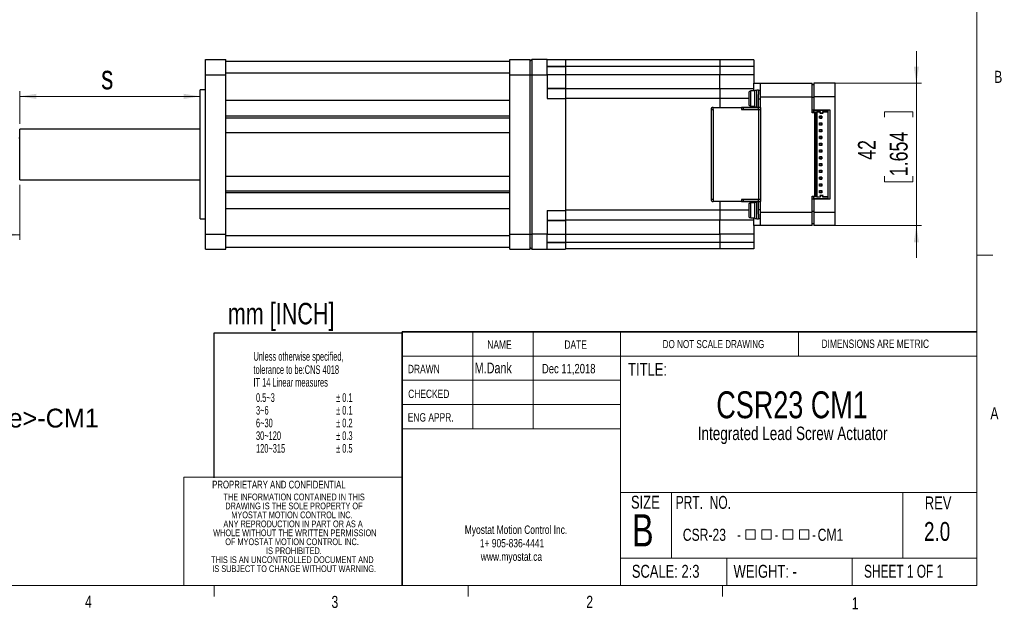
# Model space of a CAD drawing. Header units: millimetres. Extents: x 11 to 421, y 5 to 275.
# Tile 7 of 10: x 228 to 421, y 5 to 121. Entities that reach past the tile are written whole.
import ezdxf

# ---------------------------------------------------------------- set-up
doc = ezdxf.new("R2010")
doc.units = ezdxf.units.MM
doc.layers.add('FORMAT', color=7, linetype='Continuous')
doc.styles.add('SLDTEXTSTYLE0', font='TXT', dxfattribs={"width": 0.75})
doc.styles.add('SLDTEXTSTYLE1', font='TXT', dxfattribs={"width": 0.694444})
doc.styles.add('SLDTEXTSTYLE2', font='TXT', dxfattribs={"width": 0.6875})
doc.styles.add('SLDTEXTSTYLE3', font='TXT', dxfattribs={"width": 0.592105})
doc.styles.add('SLDTEXTSTYLE4', font='TXT', dxfattribs={"width": 0.663})
doc.dimstyles.new('SLDDIMSTYLE2', dxfattribs={"dimtxt": 3.5, "dimasz": 3.302, "dimexe": 0, "dimexo": 0.0625, "dimgap": 0.875, "dimtad": 1, "dimdec": 3, "dimlfac": 1.5, "dimrnd": 1e-09, "dimzin": 12, "dimdsep": 46, "dimtxsty": 'SLDTEXTSTYLE0', "dimsah": 1, "dimcen": 0.09, "dimadec": 0, "dimazin": 3, "dimtfac": 1, "dimtdec": 3, "dimtofl": 0, "dimtmove": 0, "dimatfit": 3, "dimfxl": 1, "dimfrac": 2, "dimtolj": 1, "dimtzin": 12, "dimarcsym": 0})
doc.dimstyles.new('SLDDIMSTYLE4', dxfattribs={"dimtxt": 3.5, "dimasz": 3.302, "dimexe": 0, "dimexo": 0.0625, "dimgap": 0.875, "dimtad": 1, "dimdec": 3, "dimlfac": 1.5, "dimrnd": 1e-09, "dimzin": 12, "dimdsep": 46, "dimtxsty": 'SLDTEXTSTYLE0', "dimsah": 1, "dimcen": 0.09, "dimadec": 0, "dimazin": 3, "dimtfac": 1, "dimtdec": 3, "dimtmove": 0, "dimatfit": 0, "dimfxl": 1, "dimfrac": 2, "dimtolj": 1, "dimtzin": 12, "dimarcsym": 0})
doc.dimstyles.new('SLDDIMSTYLE9', dxfattribs={"dimtxt": 4.7625, "dimasz": 3.302, "dimexe": 0, "dimexo": 0.0625, "dimgap": 1.190625, "dimtad": 1, "dimdec": 3, "dimlfac": 1.5, "dimrnd": 1e-09, "dimzin": 12, "dimdsep": 46, "dimtxsty": 'SLDTEXTSTYLE0', "dimsah": 1, "dimcen": 0.09, "dimadec": 0, "dimazin": 3, "dimtfac": 1, "dimtdec": 3, "dimtofl": 0, "dimtmove": 0, "dimatfit": 3, "dimfxl": 1, "dimfrac": 2, "dimtolj": 1, "dimtzin": 12, "dimarcsym": 0})

# ---------------------------------------------------------------- blocks, each defined once
blk = doc.blocks.new('SW_NOTE_3')
at = {"color": 0, "linetype": 'Continuous', "lineweight": 0, "attachment_point": 1, "style": 'SLDTEXTSTYLE0'}
for s, insert, char_height in [('\\LNaming Convention:', (0, 4.77), 3.7042), ('CSR-', (0, -5.1), 3.704), ('ex.', (0, -14.98), 3.704), ('CSR-23-1.2-50.8-CM1', (0, -19.92), 3.7042), ('CSR-23-4.86-25.4-CM1', (0, -24.86), 3.7042)]:
    blk.add_mtext(s, dxfattribs=dict(at, insert=insert, char_height=char_height))
at = {"color": 0, "linetype": 'Continuous', "lineweight": 0, "char_height": 3.7042, "attachment_point": 1}
for s, insert in [('<Size>-<Lead>', (11.17, -5.1)), ('-<Stroke>-CM1', (56.95, -5.1))]:
    blk.add_mtext(s, dxfattribs=dict(at, insert=insert))
blk = doc.blocks.new('SW_NOTE_5')
at = {"color": 0, "linetype": 'Continuous', "lineweight": 0, "char_height": 1.651, "attachment_point": 2, "style": 'SLDTEXTSTYLE0'}
for s, insert in [('Myostat Motion Control Inc.', (15.3, 2.13)), ('1+ 905-836-4441', (14.52, -0.52)), ('www.myostat.ca', (14.4, -3.17))]:
    blk.add_mtext(s, dxfattribs=dict(at, insert=insert))
blk = doc.blocks.new('SW_NOTE_6')
at = {"color": 0, "linetype": 'Continuous', "lineweight": 0, "char_height": 1.3229, "attachment_point": 2, "style": 'SLDTEXTSTYLE0'}
for s, insert in [('THE INFORMATION CONTAINED IN THIS', (15.94, 1.71)), ('DRAWING IS THE SOLE PROPERTY OF', (15.9, -0.06)), ('MYOSTAT MOTION CONTROL INC.', (15.51, -1.82)), ('ANY REPRODUCTION IN PART OR AS A', (15.73, -3.59)), ('WHOLE WITHOUT THE WRITTEN PERMISSION', (16.08, -5.35)), ('OF MYOSTAT MOTION CONTROL INC.', (15.53, -7.11)), ('IS PROHIBITED.', (15.9, -8.88)), ('THIS IS AN UNCONTROLLED DOCUMENT AND', (15.59, -10.64)), ('IS SUBJECT TO CHANGE WITHOUT WARNING.', (15.95, -12.41))]:
    blk.add_mtext(s, dxfattribs=dict(at, insert=insert))
blk = doc.blocks.new('SW_NOTE_7')
at = {"color": 0, "linetype": 'Continuous', "lineweight": 0, "attachment_point": 2, "style": 'SLDTEXTSTYLE0'}
for s, insert, char_height in [('CSR23 CM1', (19.18, 6.82), 5.292), ('Integrated Lead Screw Actuator', (19.3, -0.12), 2.6458)]:
    blk.add_mtext(s, dxfattribs=dict(at, insert=insert, char_height=char_height))
blk = doc.blocks.new('SW_SYMBOL_MOD_BOX')
at = {"color": 0, "linetype": 'Continuous', "lineweight": 0}
for p, q in [((200, 200), (200, 800)), ((200, 800), (800, 800)), ((800, 800), (800, 200)), ((200, 200), (800, 200))]:
    blk.add_line(p, q, dxfattribs=at)
blk = doc.blocks.new('SW_NOTE_8')
at = {"color": 0, "linetype": 'Continuous', "lineweight": 0, "xscale": 0.003122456, "yscale": 0.003122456, "zscale": 0.003122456}
for p in [(11.75, 0.38), (14.91, 0.38), (19.14, 0.38), (22.31, 0.38)]:
    blk.add_blockref('SW_SYMBOL_MOD_BOX', p, dxfattribs=at)
at = {"color": 0, "linetype": 'Continuous', "lineweight": 0, "attachment_point": 1}
for s, insert, char_height, style in [('CSR-23', (0, 3.07), 2.381, 'SLDTEXTSTYLE0'), ('CM1', (26.53, 3.07), 2.381, 'SLDTEXTSTYLE0'), ('-', (10.69, 3.08), 2.38, 'SLDTEXTSTYLE4'), ('-', (18.08, 3.08), 2.38, 'SLDTEXTSTYLE4'), ('-', (25.47, 3.08), 2.38, 'SLDTEXTSTYLE4')]:
    blk.add_mtext(s, dxfattribs=dict(at, insert=insert, char_height=char_height, style=style))
blk = doc.blocks.new('_D_16')
at = {"color": 7, "linetype": 'Continuous', "lineweight": 18}
for p, q in [((227.68, 100.77), (227.68, 107.2)), ((263.22, 106.2), (227.68, 106.2))]:
    blk.add_line(p, q, dxfattribs=at)
for points in [[(227.68, 106.2), (230.99, 105.69), (230.99, 106.71)], [(263.22, 106.2), (259.92, 106.71), (259.92, 105.69)]]:
    blk.add_solid(points, dxfattribs=at)
at = {"color": 7, "linetype": 'Continuous', "lineweight": 18, "insert": (243.72, 112.34), "char_height": 4.76, "attachment_point": 1, "style": 'SLDTEXTSTYLE0'}
blk.add_mtext('s', dxfattribs=at)
blk = doc.blocks.new('_D_17')
at = {"color": 7, "linetype": 'Continuous', "lineweight": 18}
for p, q in [((219.68, 91.26), (219.68, 77.97)), ((227.68, 88.77), (227.68, 77.97)), ((203.56, 85.24), (202.49, 85.24)), ((202.49, 85.24), (202.49, 79.68)), ((215.19, 85.24), (216.26, 85.24)), ((216.26, 85.24), (216.26, 79.68)), ((202.49, 79.68), (203.56, 79.68)), ((216.26, 79.68), (215.19, 79.68)), ((219.68, 78.97), (200.13, 78.97)), ((227.68, 78.97), (219.68, 78.97))]:
    blk.add_line(p, q, dxfattribs=at)
for points in [[(219.68, 78.97), (222.99, 78.47), (222.99, 79.48)], [(227.68, 78.97), (224.38, 79.48), (224.38, 78.47)]]:
    blk.add_solid(points, dxfattribs=at)
at = {"color": 7, "linetype": 'Continuous', "lineweight": 18, "char_height": 3.5, "attachment_point": 1, "style": 'SLDTEXTSTYLE0'}
for s, insert in [('12', (206.79, 90.46)), ('0.472', (203.56, 84.2))]:
    blk.add_mtext(s, dxfattribs=dict(at, insert=insert))
blk = doc.blocks.new('_D_18')
at = {"color": 7, "linetype": 'Continuous', "lineweight": 18}
for p, q in [((404.08, 108.77), (404.08, 115.12)), ((384.55, 108.77), (405.08, 108.77)), ((404.08, 108.77), (404.08, 80.77)), ((397.82, 102.11), (397.82, 103.17)), ((397.82, 103.17), (403.37, 103.17)), ((403.37, 103.17), (403.37, 102.11)), ((397.82, 90.47), (397.82, 89.4)), ((397.82, 89.4), (403.37, 89.4)), ((403.37, 89.4), (403.37, 90.47)), ((384.55, 80.77), (405.08, 80.77)), ((404.08, 80.77), (404.08, 74.42))]:
    blk.add_line(p, q, dxfattribs=at)
for points in [[(404.08, 108.77), (404.59, 112.07), (403.58, 112.07)], [(404.08, 80.77), (403.58, 77.47), (404.59, 77.47)]]:
    blk.add_solid(points, dxfattribs=at)
at = {"color": 7, "linetype": 'Continuous', "lineweight": 18, "char_height": 3.5, "attachment_point": 1, "rotation": 90, "style": 'SLDTEXTSTYLE0'}
for s, insert in [('1.654', (398.86, 90.47)), ('42', (392.59, 93.7))]:
    blk.add_mtext(s, dxfattribs=dict(at, insert=insert))

msp = doc.modelspace()

# ---------------------------------------------------------------- linework, layer by layer
at = {"color": 7, "linetype": 'Continuous', "lineweight": 18}
for p, q in [((415.95679, 9.95866), (415.95679, 270.30866)), ((415.95679, 74.93742), (419.13179, 74.93742)), ((316.81687, 59.8531), (316.81687, 40.8031)), ((328.71746, 59.8531), (328.71746, 40.8031)), ((345.8853, 59.8531), (345.8853, 9.95866)), ((380.92105, 55.0906), (380.92105, 59.8531)), ((302.91938, 55.0906), (415.95679, 55.0906)), ((302.91938, 50.3281), (345.8853, 50.3281)), ((302.91938, 45.5656), (345.8853, 45.5656)), ((345.8853, 40.8031), (302.91938, 40.8031)), ((259.95346, 31.2781), (259.95346, 9.95866)), ((302.91938, 31.2781), (259.95346, 31.2781)), ((345.8853, 28.24318), (415.95679, 28.24318)), ((355.93214, 28.24318), (355.93214, 15.36596)), ((401.42963, 28.24318), (401.42963, 15.36596)), ((345.8853, 15.36596), (415.95679, 15.36596)), ((366.79297, 15.36596), (366.79297, 9.95866)), ((391.47954, 15.36596), (391.47954, 9.95866)), ((415.95679, 9.95866), (15.90679, 9.95866)), ((265.93169, 9.95866), (265.93169, 7.80476)), ((315.93794, 9.95866), (315.93794, 7.80476)), ((365.94419, 9.95866), (365.94419, 7.80476))]:
    msp.add_line(p, q, dxfattribs=at)
at = {"color": 7, "linetype": 'Continuous', "lineweight": 25}
for p, q in [((264.21795, 113.43901), (268.21795, 113.43901)), ((264.21795, 110.43901), (264.21795, 113.43901)), ((268.21795, 110.43901), (268.21795, 113.43901)), ((268.21795, 113.10567), (324.08462, 113.10567)), ((324.08462, 113.43901), (328.08462, 113.43901)), ((324.08462, 110.43901), (324.08462, 113.43901)), ((328.08462, 110.43901), (328.08462, 113.43901)), ((328.08462, 113.10567), (328.41795, 113.43901)), ((328.41795, 113.43901), (328.41795, 110.43901)), ((331.41795, 113.43901), (328.41795, 113.43901)), ((331.41795, 110.43901), (331.41795, 113.43901)), ((331.41795, 113.43901), (335.05128, 113.43901)), ((335.05128, 113.43891), (335.05128, 112.10587)), ((365.41795, 113.37234), (335.05128, 113.37234)), ((365.41795, 113.37234), (365.41795, 112.07231)), ((372.08462, 113.37234), (365.41795, 113.37234)), ((372.08462, 113.37234), (372.08462, 112.07231)), ((264.21795, 110.43901), (268.21795, 110.43901)), ((264.21795, 79.10567), (264.21795, 110.43901)), ((324.08462, 110.75273), (268.21795, 110.75273)), ((268.21795, 79.10567), (268.21795, 110.43901)), ((324.08462, 110.43901), (328.08462, 110.43901)), ((324.08462, 79.10567), (324.08462, 110.43901)), ((328.08462, 110.43901), (328.41795, 110.43901)), ((328.08462, 79.10567), (328.08462, 110.43901)), ((328.41795, 110.43901), (328.41795, 79.10567)), ((328.41795, 110.43901), (331.41795, 110.43901)), ((335.05128, 112.10587), (331.41795, 112.10587)), ((331.41795, 112.10534), (335.05128, 112.10534)), ((331.41795, 110.43901), (331.41795, 105.77234)), ((335.05128, 110.43901), (331.41795, 110.43901)), ((335.05128, 112.10587), (335.05128, 112.10534)), ((335.05128, 112.10534), (335.05128, 110.43901)), ((365.41795, 112.07231), (335.05128, 112.07231)), ((335.05128, 110.43901), (335.05128, 107.77234)), ((365.41795, 110.43901), (335.05128, 110.43901)), ((365.41795, 112.07231), (365.41795, 110.43901)), ((372.08462, 112.07231), (365.41795, 112.07231)), ((365.41795, 107.70567), (365.41795, 110.43901)), ((372.08462, 110.43901), (365.41795, 110.43901)), ((372.08462, 112.07231), (372.08462, 110.43901)), ((372.08462, 110.43901), (372.08462, 108.77234)), ((372.08462, 107.27234), (372.08462, 108.77234)), ((372.08462, 108.77234), (373.41795, 108.77234)), ((373.41795, 108.77234), (383.55128, 108.77234)), ((373.41795, 106.10567), (373.41795, 108.77234)), ((383.55128, 106.10567), (383.55128, 108.77234)), ((388.08462, 108.77234), (383.88462, 108.77234)), ((383.88462, 108.77234), (383.88462, 106.10567)), ((388.08462, 106.10567), (388.08462, 108.77234)), ((264.21795, 107.47234), (263.21795, 107.47234)), ((263.21795, 82.07234), (263.21795, 107.47234)), ((335.05128, 107.77234), (331.41795, 107.77234)), ((331.41795, 107.77207), (335.05128, 107.77207)), ((335.05128, 107.77234), (335.05128, 107.77207)), ((335.05128, 107.77207), (335.05128, 105.7725)), ((365.41795, 107.70567), (335.05128, 107.70567)), ((365.41795, 107.70567), (365.41795, 105.75414)), ((372.08462, 107.70567), (365.41795, 107.70567)), ((372.28462, 107.27234), (371.48462, 107.27234)), ((371.48462, 104.27234), (371.48462, 107.27234)), ((372.28462, 104.13901), (372.28462, 107.40567)), ((372.28462, 107.40567), (372.68462, 107.40567)), ((373.01795, 107.43901), (372.68462, 107.43901)), ((372.68462, 104.10567), (372.68462, 107.43901)), ((373.01795, 107.43901), (373.01795, 106.55567)), ((373.41795, 107.37234), (373.01795, 107.37234)), ((373.01795, 105.63901), (373.01795, 106.55567)), ((383.88462, 108.43901), (383.55128, 108.43901)), ((268.21795, 105.45952), (324.08462, 105.45952)), ((331.41795, 105.77234), (335.05128, 105.77234)), ((335.05128, 105.77216), (335.05128, 83.77252)), ((365.41795, 105.75414), (335.05128, 105.75414)), ((365.41795, 105.75414), (365.41795, 104.03901)), ((371.15128, 105.75414), (365.41795, 105.75414)), ((373.41795, 105.63901), (373.01795, 105.63901)), ((373.01795, 104.03901), (373.01795, 105.63901)), ((373.41795, 104.03901), (373.41795, 106.10567)), ((373.41795, 106.10567), (383.55128, 106.10567)), ((383.55128, 102.97234), (383.55128, 106.10567)), ((383.88462, 105.9676), (383.55128, 105.9676)), ((388.08462, 106.10567), (383.88462, 106.10567)), ((383.88462, 106.10567), (383.88462, 103.57234)), ((388.08462, 83.43901), (388.08462, 106.10567)), ((363.68462, 103.63901), (363.68462, 103.63234)), ((363.68462, 103.63234), (363.68462, 85.91234)), ((363.68462, 103.63234), (364.08462, 103.63234)), ((364.09128, 104.03901), (364.08462, 104.03901)), ((364.08462, 103.63901), (364.08462, 103.63234)), ((364.09128, 103.63901), (364.08462, 103.63901)), ((364.08462, 103.63234), (364.08462, 85.91234)), ((364.09128, 103.63234), (364.08462, 103.63234)), ((364.09128, 103.63234), (364.09128, 104.03901)), ((364.09128, 104.03901), (369.68462, 104.03901)), ((369.68462, 104.03901), (369.68462, 103.63234)), ((370.08462, 104.03901), (369.68462, 104.03901)), ((370.08462, 103.63901), (369.68462, 103.63901)), ((369.68462, 103.63234), (373.02462, 103.63234)), ((370.08462, 103.63901), (370.08462, 104.03901)), ((373.01795, 104.03901), (370.08462, 104.03901)), ((373.01795, 103.63901), (370.08462, 103.63901)), ((371.48462, 104.27234), (372.28462, 104.27234)), ((372.08462, 104.27234), (372.08462, 104.03901)), ((372.08462, 103.63901), (372.08462, 103.63234)), ((372.28462, 104.13901), (372.68462, 104.13901)), ((372.68462, 104.10567), (373.01795, 104.10567)), ((373.01795, 103.63901), (373.01795, 104.03901)), ((373.42462, 104.03901), (373.01795, 104.03901)), ((373.42462, 103.63901), (373.01795, 103.63901)), ((373.02462, 103.63234), (373.02462, 85.91234)), ((373.02462, 103.63234), (373.42462, 103.63234)), ((373.41795, 103.63234), (373.41795, 103.63901)), ((373.42462, 104.03901), (373.42462, 103.63901)), ((373.42462, 103.63234), (373.42462, 85.91234)), ((383.55128, 103.57234), (383.88462, 103.57234)), ((383.55128, 103.13902), (383.88462, 103.13902)), ((384.08462, 102.97234), (383.55128, 102.97234)), ((383.88462, 103.57234), (387.08462, 103.57234)), ((383.88462, 103.43901), (383.88462, 103.57234)), ((383.88462, 103.13901), (383.88462, 103.43901)), ((386.68462, 103.43901), (383.88462, 103.43901)), ((383.88462, 103.13901), (384.21795, 103.13901)), ((383.88462, 103.03048), (383.88462, 103.13901)), ((383.88462, 102.97234), (383.88462, 103.03048)), ((384.08462, 86.57234), (384.08462, 102.97234)), ((384.08462, 102.87234), (384.21795, 102.87234)), ((384.21795, 103.13901), (384.21795, 86.40567)), ((384.51795, 103.20567), (385.17128, 103.20567)), ((384.51795, 86.33901), (384.51795, 103.20567)), ((384.51795, 103.20567), (384.58462, 103.13901)), ((384.58462, 86.40567), (384.58462, 103.13901)), ((384.58462, 103.13901), (385.17128, 103.13901)), ((385.13128, 102.93901), (385.06462, 102.87234)), ((385.06462, 102.87234), (385.75795, 102.87234)), ((385.17128, 102.97901), (385.13128, 102.93901)), ((385.13128, 102.93901), (385.69128, 102.93901)), ((385.17128, 103.20567), (385.17128, 102.97901)), ((385.65128, 102.97901), (385.65128, 103.20567)), ((385.65128, 103.20567), (386.68462, 103.20567)), ((385.65128, 103.13901), (386.68462, 103.13901)), ((385.69128, 102.93901), (385.65128, 102.97901)), ((385.75795, 102.87234), (385.69128, 102.93901)), ((386.68462, 103.43901), (386.68462, 103.20567)), ((386.68462, 103.13901), (386.68462, 103.20567)), ((386.68462, 103.13901), (386.68462, 86.40567)), ((387.08462, 103.57234), (387.08462, 85.97234)), ((324.08462, 102.27362), (268.21795, 102.27362)), ((324.08462, 101.93901), (268.21795, 101.93901)), ((384.08462, 102.52234), (384.21795, 102.52234)), ((384.08462, 101.60567), (384.21795, 101.60567)), ((384.21795, 100.93901), (384.08462, 100.93901)), ((385.03462, 102.32234), (385.46795, 102.32234)), ((385.03462, 101.88901), (385.03462, 102.32234)), ((385.08462, 102.27234), (385.03462, 102.32234)), ((385.08462, 101.93901), (385.03462, 101.88901)), ((385.46795, 101.88901), (385.03462, 101.88901)), ((385.03462, 100.98901), (385.46795, 100.98901)), ((385.03462, 100.55567), (385.03462, 100.98901)), ((385.08462, 100.93901), (385.03462, 100.98901)), ((385.08462, 101.93901), (385.08462, 102.27234)), ((385.41795, 102.27234), (385.08462, 102.27234)), ((385.08462, 101.93901), (385.41795, 101.93901)), ((385.08462, 100.60567), (385.08462, 100.93901)), ((385.41795, 100.93901), (385.08462, 100.93901)), ((385.46795, 102.32234), (385.41795, 102.27234)), ((385.41795, 101.93901), (385.41795, 102.27234)), ((385.41795, 101.93901), (385.46795, 101.88901)), ((385.46795, 100.98901), (385.41795, 100.93901)), ((385.41795, 100.60567), (385.41795, 100.93901)), ((385.46795, 102.32234), (385.46795, 101.88901)), ((385.46795, 100.98901), (385.46795, 100.55567)), ((263.21795, 99.77234), (227.68462, 99.77234)), ((227.68462, 89.77234), (227.68462, 99.77234)), ((268.21795, 99.10567), (324.08462, 99.10567)), ((384.21795, 100.60567), (384.08462, 100.60567)), ((384.21795, 100.35567), (384.08462, 100.35567)), ((384.21795, 99.85567), (384.08462, 99.85567)), ((384.21795, 99.60567), (384.08462, 99.60567)), ((384.08462, 99.27234), (384.21795, 99.27234)), ((384.21795, 99.02234), (384.08462, 99.02234)), ((385.08462, 100.60567), (385.03462, 100.55567)), ((385.46795, 100.55567), (385.03462, 100.55567)), ((385.03462, 99.65567), (385.46795, 99.65567)), ((385.03462, 99.22234), (385.03462, 99.65567)), ((385.08462, 99.60567), (385.03462, 99.65567)), ((385.08462, 99.27234), (385.03462, 99.22234)), ((385.46795, 99.22234), (385.03462, 99.22234)), ((385.08462, 100.60567), (385.41795, 100.60567)), ((385.08462, 99.27234), (385.08462, 99.60567)), ((385.41795, 99.60567), (385.08462, 99.60567)), ((385.08462, 99.27234), (385.41795, 99.27234)), ((385.41795, 100.60567), (385.46795, 100.55567)), ((385.46795, 99.65567), (385.41795, 99.60567)), ((385.41795, 99.27234), (385.41795, 99.60567)), ((385.41795, 99.27234), (385.46795, 99.22234)), ((385.46795, 99.65567), (385.46795, 99.22234)), ((227.68759, 97.89708), (227.57203, 98.09641)), ((384.21795, 98.52234), (384.08462, 98.52234)), ((384.21795, 98.27234), (384.08462, 98.27234)), ((384.08462, 97.93901), (384.21795, 97.93901)), ((384.21795, 97.68901), (384.08462, 97.68901)), ((384.21795, 97.18901), (384.08462, 97.18901)), ((384.21795, 96.93901), (384.08462, 96.93901)), ((385.03462, 98.32234), (385.46795, 98.32234)), ((385.03462, 97.88901), (385.03462, 98.32234)), ((385.08462, 98.27234), (385.03462, 98.32234)), ((385.08462, 97.93901), (385.03462, 97.88901)), ((385.46795, 97.88901), (385.03462, 97.88901)), ((385.03462, 96.98901), (385.46795, 96.98901)), ((385.03462, 96.55567), (385.03462, 96.98901)), ((385.08462, 96.93901), (385.03462, 96.98901)), ((385.08462, 97.93901), (385.08462, 98.27234)), ((385.41795, 98.27234), (385.08462, 98.27234)), ((385.08462, 97.93901), (385.41795, 97.93901)), ((385.08462, 96.60567), (385.08462, 96.93901)), ((385.41795, 96.93901), (385.08462, 96.93901)), ((385.46795, 98.32234), (385.41795, 98.27234)), ((385.41795, 97.93901), (385.41795, 98.27234)), ((385.41795, 97.93901), (385.46795, 97.88901)), ((385.46795, 96.98901), (385.41795, 96.93901)), ((385.41795, 96.60567), (385.41795, 96.93901)), ((385.46795, 98.32234), (385.46795, 97.88901)), ((385.46795, 96.98901), (385.46795, 96.55567)), ((384.21795, 96.60567), (384.08462, 96.60567)), ((384.21795, 96.35567), (384.08462, 96.35567)), ((384.21795, 95.85567), (384.08462, 95.85567)), ((384.21795, 95.60567), (384.08462, 95.60567)), ((384.21795, 95.27234), (384.08462, 95.27234)), ((384.21795, 95.02234), (384.08462, 95.02234)), ((385.08462, 96.60567), (385.03462, 96.55567)), ((385.46795, 96.55567), (385.03462, 96.55567)), ((385.03462, 95.65567), (385.46795, 95.65567)), ((385.03462, 95.22234), (385.03462, 95.65567)), ((385.08462, 95.60567), (385.03462, 95.65567)), ((385.08462, 95.27234), (385.03462, 95.22234)), ((385.46795, 95.22234), (385.03462, 95.22234)), ((385.08462, 96.60567), (385.41795, 96.60567)), ((385.41795, 95.60567), (385.08462, 95.60567)), ((385.08462, 95.27234), (385.08462, 95.60567)), ((385.08462, 95.27234), (385.41795, 95.27234)), ((385.41795, 96.60567), (385.46795, 96.55567)), ((385.46795, 95.65567), (385.41795, 95.60567)), ((385.41795, 95.27234), (385.41795, 95.60567)), ((385.41795, 95.27234), (385.46795, 95.22234)), ((385.46795, 95.65567), (385.46795, 95.22234)), ((384.21795, 94.52234), (384.08462, 94.52234)), ((384.21795, 94.27234), (384.08462, 94.27234)), ((384.08462, 93.93901), (384.21795, 93.93901)), ((384.21795, 93.68901), (384.08462, 93.68901)), ((384.21795, 93.18901), (384.08462, 93.18901)), ((385.03462, 94.32234), (385.46795, 94.32234)), ((385.03462, 93.88901), (385.03462, 94.32234)), ((385.08462, 94.27234), (385.03462, 94.32234)), ((385.08462, 93.93901), (385.03462, 93.88901)), ((385.46795, 93.88901), (385.03462, 93.88901)), ((385.03462, 92.98901), (385.46795, 92.98901)), ((385.03462, 92.55567), (385.03462, 92.98901)), ((385.08462, 92.93901), (385.03462, 92.98901)), ((385.41795, 94.27234), (385.08462, 94.27234)), ((385.08462, 93.93901), (385.08462, 94.27234)), ((385.08462, 93.93901), (385.41795, 93.93901)), ((385.46795, 94.32234), (385.41795, 94.27234)), ((385.41795, 93.93901), (385.41795, 94.27234)), ((385.41795, 93.93901), (385.46795, 93.88901)), ((385.46795, 92.98901), (385.41795, 92.93901)), ((385.46795, 94.32234), (385.46795, 93.88901)), ((385.46795, 92.98901), (385.46795, 92.55567)), ((384.21795, 92.93901), (384.08462, 92.93901)), ((384.21795, 92.60567), (384.08462, 92.60567)), ((384.21795, 92.35567), (384.08462, 92.35567)), ((384.21795, 91.85567), (384.08462, 91.85567)), ((384.21795, 91.60567), (384.08462, 91.60567)), ((384.21795, 91.27234), (384.08462, 91.27234)), ((385.08462, 92.60567), (385.03462, 92.55567)), ((385.46795, 92.55567), (385.03462, 92.55567)), ((385.03462, 91.65567), (385.46795, 91.65567)), ((385.03462, 91.22234), (385.03462, 91.65567)), ((385.08462, 91.60567), (385.03462, 91.65567)), ((385.08462, 91.27234), (385.03462, 91.22234)), ((385.46795, 91.22234), (385.03462, 91.22234)), ((385.08462, 92.60567), (385.08462, 92.93901)), ((385.41795, 92.93901), (385.08462, 92.93901)), ((385.08462, 92.60567), (385.41795, 92.60567)), ((385.08462, 91.27234), (385.08462, 91.60567)), ((385.41795, 91.60567), (385.08462, 91.60567)), ((385.08462, 91.27234), (385.41795, 91.27234)), ((385.41795, 92.60567), (385.41795, 92.93901)), ((385.41795, 92.60567), (385.46795, 92.55567)), ((385.46795, 91.65567), (385.41795, 91.60567)), ((385.41795, 91.27234), (385.41795, 91.60567)), ((385.41795, 91.27234), (385.46795, 91.22234)), ((385.46795, 91.65567), (385.46795, 91.22234)), ((227.68462, 89.77234), (263.21795, 89.77234)), ((324.08462, 90.43901), (268.21795, 90.43901)), ((384.21795, 91.02234), (384.08462, 91.02234)), ((384.21795, 90.52234), (384.08462, 90.52234)), ((384.21795, 90.27234), (384.08462, 90.27234)), ((384.08462, 89.93901), (384.21795, 89.93901)), ((384.21795, 89.68901), (384.08462, 89.68901)), ((384.21795, 89.18901), (384.08462, 89.18901)), ((385.03462, 90.32234), (385.46795, 90.32234)), ((385.03462, 89.88901), (385.03462, 90.32234)), ((385.08462, 90.27234), (385.03462, 90.32234)), ((385.08462, 89.93901), (385.03462, 89.88901)), ((385.46795, 89.88901), (385.03462, 89.88901)), ((385.08462, 89.93901), (385.08462, 90.27234)), ((385.41795, 90.27234), (385.08462, 90.27234)), ((385.08462, 89.93901), (385.41795, 89.93901)), ((385.46795, 90.32234), (385.41795, 90.27234)), ((385.41795, 89.93901), (385.41795, 90.27234)), ((385.41795, 89.93901), (385.46795, 89.88901)), ((385.46795, 90.32234), (385.46795, 89.88901)), ((268.21795, 87.60567), (324.08462, 87.60567)), ((268.21795, 87.27106), (324.08462, 87.27106)), ((384.21795, 88.93901), (384.08462, 88.93901)), ((384.08462, 88.60567), (384.21795, 88.60567)), ((384.21795, 87.70567), (384.08462, 87.70567)), ((384.08462, 87.17234), (384.21795, 87.17234)), ((385.03462, 88.98901), (385.46795, 88.98901)), ((385.03462, 88.55567), (385.03462, 88.98901)), ((385.08462, 88.93901), (385.03462, 88.98901)), ((385.08462, 88.60567), (385.03462, 88.55567)), ((385.46795, 88.55567), (385.03462, 88.55567)), ((385.03462, 87.65567), (385.46795, 87.65567)), ((385.03462, 87.22234), (385.03462, 87.65567)), ((385.08462, 87.60567), (385.03462, 87.65567)), ((385.08462, 87.27234), (385.03462, 87.22234)), ((385.46795, 87.22234), (385.03462, 87.22234)), ((385.08462, 88.60567), (385.08462, 88.93901)), ((385.41795, 88.93901), (385.08462, 88.93901)), ((385.08462, 88.60567), (385.41795, 88.60567)), ((385.08462, 87.27234), (385.08462, 87.60567)), ((385.41795, 87.60567), (385.08462, 87.60567)), ((385.08462, 87.27234), (385.41795, 87.27234)), ((385.46795, 88.98901), (385.41795, 88.93901)), ((385.41795, 88.60567), (385.41795, 88.93901)), ((385.41795, 88.60567), (385.46795, 88.55567)), ((385.46795, 87.65567), (385.41795, 87.60567)), ((385.41795, 87.27234), (385.41795, 87.60567)), ((385.41795, 87.27234), (385.46795, 87.22234)), ((385.46795, 88.98901), (385.46795, 88.55567)), ((385.46795, 87.65567), (385.46795, 87.22234)), ((364.08462, 85.91234), (363.68462, 85.91234)), ((363.68462, 85.91234), (363.68462, 85.90567)), ((364.09128, 85.91234), (364.08462, 85.91234)), ((364.08462, 85.91234), (364.08462, 85.90567)), ((364.08462, 85.90567), (364.09128, 85.90567)), ((364.08462, 85.50567), (364.09128, 85.50567)), ((364.09128, 85.91234), (364.09128, 85.50567)), ((369.68462, 85.50567), (364.09128, 85.50567)), ((365.41795, 85.50567), (365.41795, 83.79054)), ((373.02462, 85.91234), (369.68462, 85.91234)), ((369.68462, 85.91234), (369.68462, 85.50567)), ((369.68462, 85.90567), (370.08462, 85.90567)), ((369.68462, 85.50567), (370.08462, 85.50567)), ((370.08462, 85.50567), (370.08462, 85.90567)), ((370.08462, 85.90567), (373.01795, 85.90567)), ((370.08462, 85.50567), (373.01795, 85.50567)), ((372.28462, 85.27234), (371.48462, 85.27234)), ((371.48462, 82.27234), (371.48462, 85.27234)), ((372.08462, 85.91234), (372.08462, 85.90567)), ((372.08462, 85.50567), (372.08462, 85.27234)), ((372.28462, 82.13901), (372.28462, 85.40567)), ((372.28462, 85.40567), (372.68462, 85.40567)), ((373.01795, 85.43901), (372.68462, 85.43901)), ((372.68462, 82.10567), (372.68462, 85.43901)), ((373.01795, 85.50567), (373.01795, 85.90567)), ((373.01795, 85.90567), (373.42462, 85.90567)), ((373.01795, 85.50567), (373.42462, 85.50567)), ((373.01795, 83.90567), (373.01795, 85.50567)), ((373.42462, 85.91234), (373.02462, 85.91234)), ((373.41795, 85.90567), (373.41795, 85.91234)), ((373.41795, 83.43901), (373.41795, 85.50567)), ((373.42462, 85.90567), (373.42462, 85.50567)), ((383.55128, 86.57234), (384.08462, 86.57234)), ((383.55128, 83.43901), (383.55128, 86.57234)), ((383.88462, 86.40566), (383.55128, 86.40566)), ((383.88462, 85.97234), (383.55128, 85.97234)), ((383.88462, 86.57234), (383.88462, 86.5142)), ((383.88462, 86.40567), (383.88462, 86.5142)), ((383.88462, 86.10567), (383.88462, 86.40567)), ((384.21795, 86.40567), (383.88462, 86.40567)), ((383.88462, 86.10567), (386.68462, 86.10567)), ((383.88462, 85.97234), (383.88462, 86.10567)), ((387.08462, 85.97234), (383.88462, 85.97234)), ((383.88462, 85.97234), (383.88462, 83.43901)), ((384.08462, 87.02234), (384.21795, 87.02234)), ((384.08462, 86.67234), (384.21795, 86.67234)), ((384.51795, 86.33901), (384.58462, 86.40567)), ((385.17128, 86.33901), (384.51795, 86.33901)), ((384.58462, 86.40567), (385.17128, 86.40567)), ((385.75795, 86.67234), (385.06462, 86.67234)), ((385.06462, 86.67234), (385.13128, 86.60567)), ((385.13128, 86.60567), (385.17128, 86.56567)), ((385.69128, 86.60567), (385.13128, 86.60567)), ((385.17128, 86.56567), (385.17128, 86.33901)), ((385.65128, 86.56567), (385.69128, 86.60567)), ((385.65128, 86.33901), (385.65128, 86.56567)), ((386.68462, 86.40567), (385.65128, 86.40567)), ((386.68462, 86.33901), (385.65128, 86.33901)), ((385.69128, 86.60567), (385.75795, 86.67234)), ((386.68462, 86.40567), (386.68462, 86.33901)), ((386.68462, 86.33901), (386.68462, 86.10567)), ((324.08462, 84.08516), (268.21795, 84.08516)), ((331.41795, 83.77234), (335.05128, 83.77234)), ((331.41795, 83.77234), (331.41795, 79.10567)), ((365.41795, 83.79054), (335.05128, 83.79054)), ((335.05128, 83.77218), (335.05128, 81.77261)), ((365.41795, 83.79054), (365.41795, 81.83901)), ((371.15128, 83.79054), (365.41795, 83.79054)), ((373.41795, 83.90567), (373.01795, 83.90567)), ((373.01795, 82.98901), (373.01795, 83.90567)), ((373.41795, 83.43901), (383.55128, 83.43901)), ((373.41795, 80.77234), (373.41795, 83.43901)), ((383.88462, 83.57708), (383.55128, 83.57708)), ((383.55128, 80.77234), (383.55128, 83.43901)), ((383.88462, 83.43901), (388.08462, 83.43901)), ((383.88462, 83.43901), (383.88462, 80.77234)), ((388.08462, 80.77234), (388.08462, 83.43901)), ((263.21795, 82.07234), (264.21795, 82.07234)), ((335.05128, 81.77261), (331.41795, 81.77261)), ((331.41795, 81.77234), (335.05128, 81.77234)), ((365.41795, 81.83901), (335.05128, 81.83901)), ((335.05128, 81.77261), (335.05128, 81.77234)), ((335.05128, 81.77234), (335.05128, 79.10567)), ((365.41795, 79.10567), (365.41795, 81.83901)), ((372.08462, 81.83901), (365.41795, 81.83901)), ((371.48462, 82.27234), (372.28462, 82.27234)), ((372.08462, 80.77234), (372.08462, 82.27234)), ((372.28462, 82.13901), (372.68462, 82.13901)), ((372.68462, 82.10567), (373.01795, 82.10567)), ((373.01795, 82.98901), (373.01795, 82.10567)), ((373.01795, 82.17234), (373.41795, 82.17234)), ((372.08462, 80.77234), (372.08462, 79.10567)), ((373.41795, 80.77234), (372.08462, 80.77234)), ((383.55128, 80.77234), (373.41795, 80.77234)), ((383.88462, 81.10567), (383.55128, 81.10567)), ((388.08462, 80.77234), (383.88462, 80.77234)), ((264.21795, 79.10567), (268.21795, 79.10567)), ((264.21795, 76.10567), (264.21795, 79.10567)), ((268.21795, 76.10567), (268.21795, 79.10567)), ((268.21795, 78.79195), (324.08462, 78.79195)), ((324.08462, 79.10567), (328.08462, 79.10567)), ((324.08462, 76.10567), (324.08462, 79.10567)), ((328.08462, 79.10567), (328.41795, 79.10567)), ((328.08462, 76.10567), (328.08462, 79.10567)), ((331.41795, 79.10567), (328.41795, 79.10567)), ((328.41795, 79.10567), (328.41795, 76.10567)), ((331.41795, 76.10567), (331.41795, 79.10567)), ((331.41795, 79.10567), (335.05128, 79.10567)), ((335.05128, 79.10567), (365.41795, 79.10567)), ((335.05128, 79.10567), (335.05128, 77.43934)), ((365.41795, 79.10567), (365.41795, 77.47237)), ((372.08462, 79.10567), (365.41795, 79.10567)), ((372.08462, 79.10567), (372.08462, 77.47237)), ((264.21795, 76.10567), (268.21795, 76.10567)), ((324.08462, 76.43901), (268.21795, 76.43901)), ((324.08462, 76.10567), (328.08462, 76.10567)), ((328.41795, 76.10567), (328.08462, 76.43901)), ((328.41795, 76.10567), (331.41795, 76.10567)), ((335.05128, 77.43934), (331.41795, 77.43934)), ((331.41795, 77.43881), (335.05128, 77.43881)), ((331.41795, 76.10567), (335.05128, 76.10567)), ((365.41795, 77.47237), (335.05128, 77.47237)), ((335.05128, 77.43934), (335.05128, 77.43881)), ((335.05128, 77.43881), (335.05128, 76.10576)), ((365.41795, 76.17234), (335.05128, 76.17234)), ((365.41795, 77.47237), (365.41795, 76.17234)), ((372.08462, 77.47237), (365.41795, 77.47237)), ((372.08462, 76.17234), (365.41795, 76.17234)), ((372.08462, 77.47237), (372.08462, 76.17234))]:
    msp.add_line(p, q, dxfattribs=at)
at = {"color": 7, "linetype": 'Continuous', "lineweight": 35}
for q in [(415.95679, 59.8531), (302.91938, 9.95866)]:
    msp.add_line((302.91938, 59.8531), q, dxfattribs=at)
at = {"color": 7, "linetype": 'Continuous', "lineweight": 25}
for centre, start, end in [((364.08462, 103.63901), 90, 179.9999998), ((364.08462, 85.90567), 179.9999999, 270)]:
    msp.add_arc(centre, 0.4, start, end, dxfattribs=at)
for points, knots in [([(371.15128, 106.93901), (371.15128, 106.97829), (371.15844, 107.02067), (371.19093, 107.10274), (371.21637, 107.14216), (371.28146, 107.20725), (371.32089, 107.23269), (371.40295, 107.26518), (371.44533, 107.27234), (371.48462, 107.27234)], [0, 0, 0, 0, 0.25, 0.25, 0.5, 0.5, 0.75, 0.75, 1, 1, 1, 1]), ([(371.15128, 106.93901), (371.15128, 106.93901), (371.15128, 106.92718), (371.15128, 106.85749), (371.15128, 106.79901), (371.15128, 106.61234), (371.15128, 106.48283), (371.15128, 106.15988), (371.15128, 105.96678), (371.15128, 105.57789), (371.15128, 105.3848), (371.15128, 105.06184), (371.15128, 104.93234), (371.15128, 104.74567), (371.15128, 104.68718), (371.15128, 104.61749), (371.15128, 104.60567), (371.15128, 104.60567)], [0, 0, 0, 0, 0.125, 0.125, 0.25, 0.25, 0.375, 0.375, 0.5, 0.5, 0.625, 0.625, 0.75, 0.75, 0.875, 0.875, 1, 1, 1, 1]), ([(371.48462, 104.27234), (371.44533, 104.27234), (371.40295, 104.2795), (371.32089, 104.31199), (371.28146, 104.33743), (371.21637, 104.40251), (371.19093, 104.44194), (371.15844, 104.52401), (371.15128, 104.56639), (371.15128, 104.60567)], [0, 0, 0, 0, 0.25, 0.25, 0.5, 0.5, 0.75, 0.75, 1, 1, 1, 1]), ([(371.15128, 84.93901), (371.15128, 84.97829), (371.15844, 85.02067), (371.19093, 85.10274), (371.21637, 85.14216), (371.28146, 85.20725), (371.32089, 85.23269), (371.40295, 85.26518), (371.44533, 85.27234), (371.48462, 85.27234)], [0, 0, 0, 0, 0.25, 0.25, 0.5, 0.5, 0.75, 0.75, 1, 1, 1, 1]), ([(371.15128, 84.93901), (371.15128, 84.93901), (371.15128, 84.92718), (371.15128, 84.85749), (371.15128, 84.79901), (371.15128, 84.61234), (371.15128, 84.48283), (371.15128, 84.15988), (371.15128, 83.96678), (371.15128, 83.57789), (371.15128, 83.3848), (371.15128, 83.06184), (371.15128, 82.93234), (371.15128, 82.74567), (371.15128, 82.68718), (371.15128, 82.61749), (371.15128, 82.60567), (371.15128, 82.60567)], [0, 0, 0, 0, 0.125, 0.125, 0.25, 0.25, 0.375, 0.375, 0.5, 0.5, 0.625, 0.625, 0.75, 0.75, 0.875, 0.875, 1, 1, 1, 1]), ([(371.48462, 82.27234), (371.44533, 82.27234), (371.40295, 82.2795), (371.32089, 82.31199), (371.28146, 82.33743), (371.21637, 82.40251), (371.19093, 82.44194), (371.15844, 82.52401), (371.15128, 82.56639), (371.15128, 82.60567)], [0, 0, 0, 0, 0.25, 0.25, 0.5, 0.5, 0.75, 0.75, 1, 1, 1, 1])]:
    msp.add_open_spline(points, degree=3, knots=knots, dxfattribs=at)
at = {"layer": 'FORMAT'}
for p, q in [((265.93862, 31.12377), (265.93862, 59.69877)), ((265.93862, 59.69877), (302.92631, 59.69877))]:
    msp.add_line(p, q, dxfattribs=at)

# ---------------------------------------------------------------- block references
at = {"color": 7, "linetype": 'Continuous', "lineweight": 0}
for name, p in [('SW_NOTE_3', (152.44524, 49.85236)), ('SW_NOTE_7', (360.43966, 41.34185)), ('SW_NOTE_6', (265.73375, 26.33649)), ('SW_NOTE_5', (310.02394, 19.63507)), ('SW_NOTE_8', (358.13587, 18.05999))]:
    msp.add_blockref(name, p, dxfattribs=at)

# ---------------------------------------------------------------- texts
for s, insert, char_height, attachment_point, style in [('B', (419.39156, 111.22884), 2.38125, 1, 'SLDTEXTSTYLE0'), ('mm [INCH]', (268.6246, 65.56892), 4.233333, 1, 'SLDTEXTSTYLE0'), ('NAME', (319.68063, 58.18165), 1.651, 1, 'SLDTEXTSTYLE0'), ('DATE', (334.84534, 58.18165), 1.651, 1, 'SLDTEXTSTYLE0'), ('DO NOT SCALE DRAWING', (364.17392, 58.25863), 1.5875, 2, 'SLDTEXTSTYLE0'), ('DIMENSIONS ARE METRIC', (385.41629, 58.3493), 1.651, 1, 'SLDTEXTSTYLE0'), ('Unless otherwise specified,', (273.67072, 55.88479), 1.7, 1, 'SLDTEXTSTYLE3'), ('tolerance to be:CNS 4018', (273.67072, 53.28635), 1.7, 1, 'SLDTEXTSTYLE3'), ('DRAWN', (304.05334, 53.38141), 1.651, 1, 'SLDTEXTSTYLE0'), ('M.Dank', (317.18779, 53.81705), 2.116667, 1, 'SLDTEXTSTYLE0'), ('Dec 11,2018', (330.4229, 53.55389), 1.8520833, 1, 'SLDTEXTSTYLE0'), ('TITLE:', (347.3752, 53.75485), 2.54, 1, 'SLDTEXTSTYLE0'), ('IT 14 Linear measures', (273.67072, 50.78635), 1.7, 1, 'SLDTEXTSTYLE3'), ('CHECKED', (304.10747, 48.49546), 1.651, 1, 'SLDTEXTSTYLE0'), ('0.5~3', (274.17072, 47.78635), 1.7, 1, 'SLDTEXTSTYLE3'), ('± 0.1', (289.92072, 47.78635), 1.7, 1, 'SLDTEXTSTYLE3'), ('3~6', (274.17072, 45.28635), 1.7, 1, 'SLDTEXTSTYLE3'), ('± 0.1', (289.92072, 45.28635), 1.7, 1, 'SLDTEXTSTYLE3'), ('A', (418.64486, 45.02469), 2.38125, 1, 'SLDTEXTSTYLE0'), ('6~30', (274.17072, 42.78635), 1.7, 1, 'SLDTEXTSTYLE3'), ('± 0.2', (289.92072, 42.78635), 1.7, 1, 'SLDTEXTSTYLE3'), ('ENG APPR.', (304.03398, 43.85945), 1.651, 1, 'SLDTEXTSTYLE0'), ('30~120', (274.17072, 40.28635), 1.7, 1, 'SLDTEXTSTYLE3'), ('± 0.3', (289.92072, 40.28635), 1.7, 1, 'SLDTEXTSTYLE3'), ('120~315', (274.17072, 37.78635), 1.7, 1, 'SLDTEXTSTYLE3'), ('± 0.5', (289.92072, 37.78635), 1.7, 1, 'SLDTEXTSTYLE3'), ('PROPRIETARY AND CONFIDENTIAL', (265.55353, 30.57878), 1.524, 1, 'SLDTEXTSTYLE0'), ('SIZE', (347.93638, 27.61669), 2.54, 1, 'SLDTEXTSTYLE0'), ('PRT.  NO.', (356.73746, 27.58116), 2.54, 1, 'SLDTEXTSTYLE1'), ('REV', (405.7417, 27.48194), 2.54, 1, 'SLDTEXTSTYLE0'), ('B', (348.13679, 23.98304), 6.35, 1, 'SLDTEXTSTYLE0'), ('2.0', (405.57716, 22.44539), 3.704167, 1, 'SLDTEXTSTYLE0'), ('SCALE: 2:3', (348.10544, 14.02331), 2.54, 1, 'SLDTEXTSTYLE0'), ('WEIGHT: -', (368.1188, 14.02331), 2.54, 1, 'SLDTEXTSTYLE0'), ('SHEET 1 OF 1', (393.78769, 14.03157), 2.54, 1, 'SLDTEXTSTYLE2'), ('4', (240.54117, 7.96858), 2.38125, 1, 'SLDTEXTSTYLE0'), ('3', (289.02077, 7.91513), 2.38125, 1, 'SLDTEXTSTYLE0'), ('2', (339.14834, 7.93595), 2.38125, 1, 'SLDTEXTSTYLE0'), ('1', (391.37125, 7.65485), 2.38125, 1, 'SLDTEXTSTYLE0')]:
    msp.add_mtext(s, dxfattribs=dict(at, insert=insert, char_height=char_height, attachment_point=attachment_point, style=style))

# ---------------------------------------------------------------- dimensions: what is measured, and where the dimension line sits
at = {"color": 7, "linetype": 'Continuous', "lineweight": 18}
dim = msp.add_linear_dim(base=(404.08462, 80.77234), p1=(383.55128, 108.77234), p2=(383.55128, 80.77234), angle=90, dimstyle='SLDDIMSTYLE4', dxfattribs=at)
dim.commit()
dim.dimension.update_dxf_attribs({"geometry": '_D_18', "text_midpoint": (404.08462, 96.28945), "dimtype": 160})
dim = msp.add_linear_dim(base=(227.68462, 106.20214), p1=(263.21795, 107.47234), p2=(227.68462, 99.77234), text='s', dimstyle='SLDDIMSTYLE9', dxfattribs=at)
dim.commit()
dim.dimension.update_dxf_attribs({"geometry": '_D_16', "text_midpoint": (244.95373, 106.20214), "dimtype": 160})
dim = msp.add_linear_dim(base=(219.68462, 78.97303), p1=(227.68462, 89.77234), p2=(219.68462, 92.25786), dimstyle='SLDDIMSTYLE2', dxfattribs=at)
dim.commit()
dim.dimension.update_dxf_attribs({"geometry": '_D_17', "text_midpoint": (209.37551, 78.97303), "dimtype": 160})

doc.saveas('drawing.dxf')
